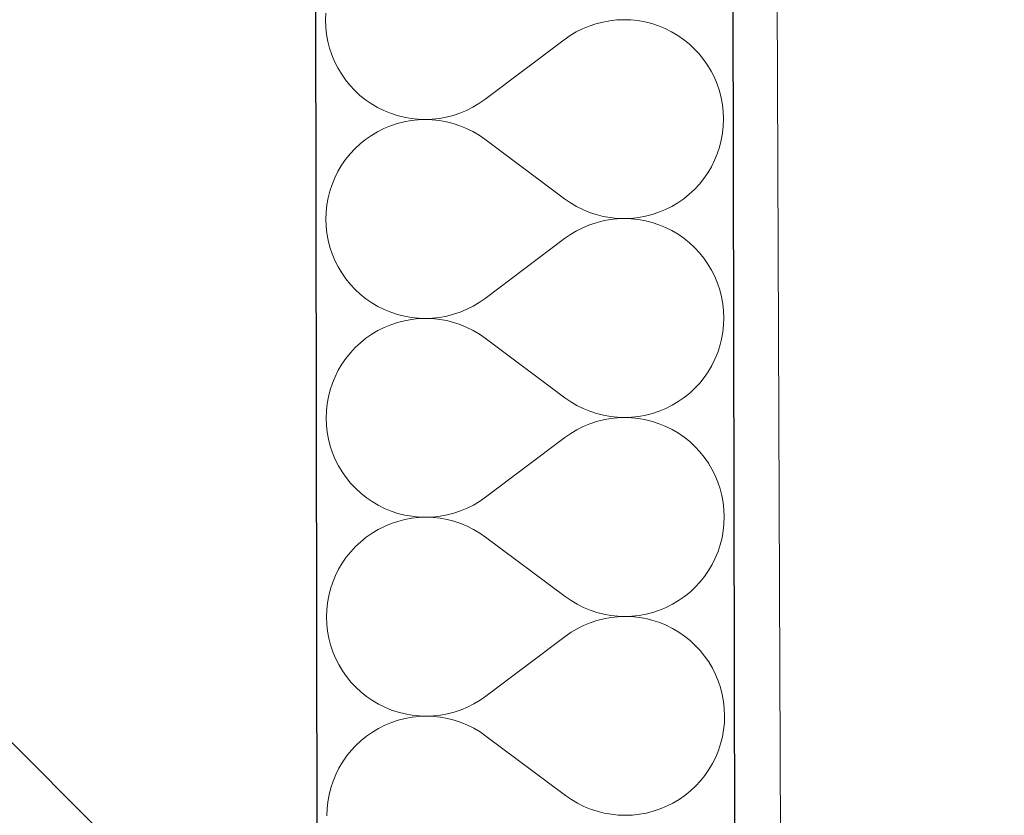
# Model space of a CAD drawing. Header units: millimetres. Extents: x -24674 to 2959, y -2716 to 20653.
# Tile 96 of 161: x -11249 to -10872, y 11638 to 11942. Entities that reach past the tile are written whole.
import ezdxf

# ---------------------------------------------------------------- set-up
doc = ezdxf.new("R2010")
doc.units = ezdxf.units.MM
doc.header["$MEASUREMENT"] = 0
doc.linetypes.add('Wipeout_Contour', pattern=[1000, 0, -1000])
for name, color, linetype in [('9._POHLED ZÁPADNÍ_1_Konstrukce - nosné', 7, 'Continuous'), ('9._POHLED ZÁPADNÍ_1_Nové_Konstrukce - nosné', 7, 'Continuous'), ('9._POHLED ZÁPADNÍ_1_Nové_Popis', 7, 'Continuous'), ('9._POHLED ZÁPADNÍ_1_Nové_Výplně - Povrchové', 7, 'Continuous'), ('9._POHLED ZÁPADNÍ_1_Nové_Výplně – Řezové', 7, 'Continuous'), ('9._POHLED ZÁPADNÍ_1_Výplně - Povrchové', 7, 'Continuous'), ('9._POHLED ZÁPADNÍ_1_VÝTAH VAR 1', 7, 'Continuous')]:
    doc.layers.add(name, color=color, linetype=linetype)

# ---------------------------------------------------------------- blocks, each defined once
blk = doc.blocks.new('*X21', base_point=(-27719.5, -6043.99))
at = {"layer": '9._POHLED ZÁPADNÍ_1_Nové_Výplně – Řezové', "color": 21, "linetype": 'Continuous', "lineweight": 20, "true_color": 0xffaaaa}
for p, q in [((-11131.99, 11944.91), (-11132.08, 11942.19)), ((-11132.08, 11942.19), (-11131.98, 11939.47)), ((-11131.98, 11939.47), (-11131.68, 11936.77)), ((-11031.13, 11939.96), (-11033.64, 11938.91)), ((-11028.55, 11940.82), (-11031.13, 11939.96)), ((-11025.92, 11941.5), (-11028.55, 11940.82)), ((-11023.24, 11941.99), (-11025.92, 11941.5)), ((-11020.54, 11942.29), (-11023.24, 11941.99)), ((-11017.82, 11942.39), (-11020.54, 11942.29)), ((-11015.1, 11942.3), (-11017.82, 11942.39)), ((-11012.4, 11942.02), (-11015.1, 11942.3)), ((-11009.72, 11941.54), (-11012.4, 11942.02)), ((-11007.08, 11940.87), (-11009.72, 11941.54)), ((-11004.5, 11940.02), (-11007.08, 11940.87)), ((-11001.98, 11938.98), (-11004.5, 11940.02)), ((-10999.54, 11937.77), (-11001.98, 11938.98)), ((-11131.68, 11936.77), (-11131.2, 11934.09)), ((-11038.41, 11936.29), (-11040.64, 11934.73)), ((-11036.07, 11937.68), (-11038.41, 11936.29)), ((-11033.64, 11938.91), (-11036.07, 11937.68)), ((-10997.2, 11936.39), (-10999.54, 11937.77)), ((-10994.96, 11934.84), (-10997.2, 11936.39)), ((-11131.2, 11934.09), (-11130.52, 11931.46)), ((-11130.52, 11931.46), (-11129.65, 11928.88)), ((-11040.64, 11934.73), (-11071.07, 11911.82)), ((-10992.84, 11933.14), (-10994.96, 11934.84)), ((-10990.85, 11931.29), (-10992.84, 11933.14)), ((-11129.65, 11928.88), (-11128.61, 11926.36)), ((-10988.99, 11929.3), (-10990.85, 11931.29)), ((-10987.28, 11927.19), (-10988.99, 11929.3)), ((-11128.61, 11926.36), (-11127.39, 11923.93)), ((-11127.39, 11923.93), (-11125.99, 11921.6)), ((-10985.72, 11924.96), (-10987.28, 11927.19)), ((-10984.33, 11922.62), (-10985.72, 11924.96)), ((-11125.99, 11921.6), (-11124.44, 11919.37)), ((-10983.11, 11920.19), (-10984.33, 11922.62)), ((-10982.06, 11917.68), (-10983.11, 11920.19)), ((-11124.44, 11919.37), (-11122.72, 11917.25)), ((-11122.72, 11917.25), (-11120.87, 11915.26)), ((-10981.2, 11915.1), (-10982.06, 11917.68)), ((-11120.87, 11915.26), (-11118.87, 11913.41)), ((-11118.87, 11913.41), (-11116.75, 11911.71)), ((-10980.52, 11912.46), (-10981.2, 11915.1)), ((-11116.75, 11911.71), (-11114.51, 11910.16)), ((-11114.51, 11910.16), (-11112.17, 11908.78)), ((-11078.07, 11907.65), (-11075.64, 11908.87)), ((-11075.64, 11908.87), (-11073.31, 11910.26)), ((-11073.31, 11910.26), (-11071.07, 11911.82)), ((-10980.03, 11909.79), (-10980.52, 11912.46)), ((-10979.73, 11907.08), (-10980.03, 11909.79)), ((-11112.17, 11908.78), (-11109.73, 11907.57)), ((-11109.73, 11907.57), (-11107.22, 11906.53)), ((-11107.22, 11906.53), (-11104.63, 11905.68)), ((-11104.63, 11905.68), (-11102, 11905.01)), ((-11088.47, 11904.56), (-11085.8, 11905.05)), ((-11085.8, 11905.05), (-11083.16, 11905.73)), ((-11083.16, 11905.73), (-11080.58, 11906.6)), ((-11080.58, 11906.6), (-11078.07, 11907.65)), ((-10979.63, 11904.36), (-10979.73, 11907.08)), ((-11107.21, 11901.74), (-11109.72, 11900.7)), ((-11104.63, 11902.61), (-11107.21, 11901.74)), ((-11101.99, 11903.28), (-11104.63, 11902.61)), ((-11102, 11905.01), (-11099.32, 11904.54)), ((-11099.32, 11903.77), (-11101.99, 11903.28)), ((-11099.32, 11904.54), (-11096.61, 11904.25)), ((-11096.61, 11904.06), (-11099.32, 11903.77)), ((-11096.61, 11904.25), (-11093.89, 11904.16)), ((-11093.89, 11904.16), (-11096.61, 11904.06)), ((-11093.89, 11904.16), (-11091.18, 11904.27)), ((-11091.18, 11904.07), (-11093.89, 11904.16)), ((-11091.18, 11904.27), (-11088.47, 11904.56)), ((-11088.47, 11903.78), (-11091.18, 11904.07)), ((-11085.79, 11903.3), (-11088.47, 11903.78)), ((-11083.16, 11902.63), (-11085.79, 11903.3)), ((-11080.57, 11901.77), (-11083.16, 11902.63)), ((-11078.06, 11900.73), (-11080.57, 11901.77)), ((-10980.01, 11898.94), (-10979.73, 11901.65)), ((-10979.73, 11901.65), (-10979.63, 11904.36)), ((-11114.49, 11898.09), (-11116.72, 11896.53)), ((-11112.15, 11899.48), (-11114.49, 11898.09)), ((-11109.72, 11900.7), (-11112.15, 11899.48)), ((-11075.62, 11899.52), (-11078.06, 11900.73)), ((-11073.28, 11898.13), (-11075.62, 11899.52)), ((-11071.05, 11896.58), (-11073.28, 11898.13)), ((-10980.49, 11896.26), (-10980.01, 11898.94)), ((-11118.84, 11894.82), (-11120.83, 11892.96)), ((-11116.72, 11896.53), (-11118.84, 11894.82)), ((-11040.53, 11873.78), (-11071.05, 11896.58)), ((-10981.16, 11893.62), (-10980.49, 11896.26)), ((-11122.68, 11890.97), (-11124.38, 11888.85)), ((-11120.83, 11892.96), (-11122.68, 11890.97)), ((-10983.05, 11888.53), (-10982.01, 11891.04)), ((-10982.01, 11891.04), (-10981.16, 11893.62)), ((-11125.93, 11886.61), (-11127.31, 11884.27)), ((-11124.38, 11888.85), (-11125.93, 11886.61)), ((-10984.26, 11886.09), (-10983.05, 11888.53)), ((-11127.31, 11884.27), (-11128.53, 11881.84)), ((-10987.2, 11881.51), (-10985.65, 11883.75)), ((-10985.65, 11883.75), (-10984.26, 11886.09)), ((-11129.57, 11879.32), (-11130.42, 11876.74)), ((-11128.53, 11881.84), (-11129.57, 11879.32)), ((-10990.75, 11877.4), (-10988.9, 11879.39)), ((-10988.9, 11879.39), (-10987.2, 11881.51)), ((-11130.42, 11876.74), (-11131.09, 11874.1)), ((-10994.86, 11873.83), (-10992.74, 11875.54)), ((-10992.74, 11875.54), (-10990.75, 11877.4)), ((-11131.57, 11871.42), (-11131.85, 11868.72)), ((-11131.09, 11874.1), (-11131.57, 11871.42)), ((-11040.53, 11873.78), (-11038.3, 11872.23)), ((-11038.3, 11872.23), (-11035.95, 11870.84)), ((-10999.43, 11870.89), (-10997.09, 11872.28)), ((-10997.09, 11872.28), (-10994.86, 11873.83)), ((-11131.85, 11868.72), (-11131.95, 11866)), ((-11035.95, 11870.84), (-11033.52, 11869.63)), ((-11033.52, 11869.63), (-11031.01, 11868.59)), ((-11031.01, 11868.59), (-11028.42, 11867.73)), ((-11028.42, 11867.73), (-11025.79, 11867.06)), ((-11009.58, 11867.08), (-11006.95, 11867.76)), ((-11006.95, 11867.76), (-11004.37, 11868.62)), ((-11004.37, 11868.62), (-11001.86, 11869.66)), ((-11001.86, 11869.66), (-10999.43, 11870.89)), ((-11131.95, 11866), (-11131.84, 11863.28)), ((-11031, 11863.77), (-11033.51, 11862.72)), ((-11028.42, 11864.63), (-11031, 11863.77)), ((-11025.78, 11865.31), (-11028.42, 11864.63)), ((-11025.79, 11867.06), (-11023.11, 11866.58)), ((-11023.11, 11865.8), (-11025.78, 11865.31)), ((-11023.11, 11866.58), (-11020.4, 11866.3)), ((-11020.4, 11866.1), (-11023.11, 11865.8)), ((-11020.4, 11866.3), (-11017.68, 11866.2)), ((-11017.68, 11866.2), (-11020.4, 11866.1)), ((-11017.68, 11866.2), (-11014.97, 11866.3)), ((-11014.97, 11866.11), (-11017.68, 11866.2)), ((-11014.97, 11866.3), (-11012.26, 11866.6)), ((-11012.26, 11865.83), (-11014.97, 11866.11)), ((-11012.26, 11866.6), (-11009.58, 11867.08)), ((-11009.58, 11865.35), (-11012.26, 11865.83)), ((-11006.94, 11864.68), (-11009.58, 11865.35)), ((-11004.36, 11863.83), (-11006.94, 11864.68)), ((-11001.85, 11862.79), (-11004.36, 11863.83)), ((-11131.84, 11863.28), (-11131.55, 11860.58)), ((-11131.55, 11860.58), (-11131.06, 11857.9)), ((-11038.27, 11860.1), (-11040.5, 11858.54)), ((-11035.94, 11861.49), (-11038.27, 11860.1)), ((-11033.51, 11862.72), (-11035.94, 11861.49)), ((-10999.41, 11861.58), (-11001.85, 11862.79)), ((-10997.07, 11860.2), (-10999.41, 11861.58)), ((-10994.83, 11858.65), (-10997.07, 11860.2)), ((-11131.06, 11857.9), (-11130.38, 11855.26)), ((-11040.5, 11858.54), (-11070.94, 11835.63)), ((-10992.71, 11856.95), (-10994.83, 11858.65)), ((-10990.71, 11855.1), (-10992.71, 11856.95)), ((-11130.38, 11855.26), (-11129.52, 11852.69)), ((-11129.52, 11852.69), (-11128.47, 11850.17)), ((-10988.85, 11853.11), (-10990.71, 11855.1)), ((-10987.14, 11851), (-10988.85, 11853.11)), ((-11128.47, 11850.17), (-11127.25, 11847.74)), ((-10985.59, 11848.77), (-10987.14, 11851)), ((-10984.19, 11846.43), (-10985.59, 11848.77)), ((-11127.25, 11847.74), (-11125.86, 11845.41)), ((-11125.86, 11845.41), (-11124.3, 11843.17)), ((-10982.97, 11844), (-10984.19, 11846.43)), ((-11124.3, 11843.17), (-11122.59, 11841.06)), ((-11122.59, 11841.06), (-11120.73, 11839.07)), ((-10981.93, 11841.49), (-10982.97, 11844)), ((-10981.06, 11838.91), (-10981.93, 11841.49)), ((-11120.73, 11839.07), (-11118.74, 11837.22)), ((-11118.74, 11837.22), (-11116.61, 11835.52)), ((-10980.38, 11836.27), (-10981.06, 11838.91)), ((-11116.61, 11835.52), (-11114.38, 11833.97)), ((-11114.38, 11833.97), (-11112.03, 11832.59)), ((-11075.51, 11832.68), (-11073.17, 11834.07)), ((-11073.17, 11834.07), (-11070.94, 11835.63)), ((-10979.9, 11833.6), (-10980.38, 11836.27)), ((-10979.6, 11830.89), (-10979.9, 11833.6)), ((-11112.03, 11832.59), (-11109.6, 11831.38)), ((-11109.6, 11831.38), (-11107.08, 11830.34)), ((-11107.08, 11830.34), (-11104.5, 11829.49)), ((-11083.03, 11829.54), (-11080.45, 11830.41)), ((-11080.45, 11830.41), (-11077.94, 11831.45)), ((-11077.94, 11831.45), (-11075.51, 11832.68)), ((-10979.5, 11828.17), (-10979.6, 11830.89)), ((-11104.49, 11826.41), (-11107.07, 11825.55)), ((-11104.5, 11829.49), (-11101.86, 11828.82)), ((-11101.86, 11827.09), (-11104.49, 11826.41)), ((-11101.86, 11828.82), (-11099.18, 11828.35)), ((-11099.18, 11827.58), (-11101.86, 11827.09)), ((-11099.18, 11828.35), (-11096.48, 11828.06)), ((-11096.48, 11827.87), (-11099.18, 11827.58)), ((-11096.48, 11828.06), (-11093.76, 11827.97)), ((-11093.76, 11827.97), (-11096.48, 11827.87)), ((-11093.76, 11827.97), (-11091.04, 11828.07)), ((-11091.04, 11827.88), (-11093.76, 11827.97)), ((-11091.04, 11828.07), (-11088.34, 11828.37)), ((-11088.33, 11827.59), (-11091.04, 11827.88)), ((-11088.34, 11828.37), (-11085.66, 11828.86)), ((-11085.66, 11827.11), (-11088.33, 11827.59)), ((-11085.66, 11828.86), (-11083.03, 11829.54)), ((-11083.02, 11826.44), (-11085.66, 11827.11)), ((-11080.44, 11825.58), (-11083.02, 11826.44)), ((-10979.59, 11825.45), (-10979.5, 11828.17)), ((-11112.02, 11823.29), (-11114.36, 11821.9)), ((-11109.59, 11824.51), (-11112.02, 11823.29)), ((-11107.07, 11825.55), (-11109.59, 11824.51)), ((-11077.92, 11824.54), (-11080.44, 11825.58)), ((-11075.49, 11823.33), (-11077.92, 11824.54)), ((-11073.15, 11821.94), (-11075.49, 11823.33)), ((-10980.35, 11820.07), (-10979.88, 11822.75)), ((-10979.88, 11822.75), (-10979.59, 11825.45)), ((-11118.7, 11818.63), (-11120.69, 11816.77)), ((-11116.59, 11820.34), (-11118.7, 11818.63)), ((-11114.36, 11821.9), (-11116.59, 11820.34)), ((-11070.91, 11820.39), (-11073.15, 11821.94)), ((-11040.4, 11797.59), (-11070.91, 11820.39)), ((-10981.02, 11817.43), (-10980.35, 11820.07)), ((-11122.54, 11814.78), (-11124.25, 11812.66)), ((-11120.69, 11816.77), (-11122.54, 11814.78)), ((-10982.92, 11812.34), (-10981.88, 11814.85)), ((-10981.88, 11814.85), (-10981.02, 11817.43)), ((-11124.25, 11812.66), (-11125.8, 11810.42)), ((-10984.13, 11809.9), (-10982.92, 11812.34)), ((-11127.18, 11808.08), (-11128.39, 11805.65)), ((-11125.8, 11810.42), (-11127.18, 11808.08)), ((-10987.06, 11805.32), (-10985.51, 11807.56)), ((-10985.51, 11807.56), (-10984.13, 11809.9)), ((-11128.39, 11805.65), (-11129.43, 11803.13)), ((-10988.77, 11803.2), (-10987.06, 11805.32)), ((-11130.29, 11800.55), (-11130.95, 11797.91)), ((-11129.43, 11803.13), (-11130.29, 11800.55)), ((-10992.6, 11799.35), (-10990.62, 11801.21)), ((-10990.62, 11801.21), (-10988.77, 11803.2)), ((-11130.95, 11797.91), (-11131.43, 11795.23)), ((-11040.4, 11797.59), (-11038.16, 11796.04)), ((-11038.16, 11796.04), (-11035.82, 11794.65)), ((-10999.29, 11794.7), (-10996.95, 11796.09)), ((-10996.95, 11796.09), (-10994.72, 11797.64)), ((-10994.72, 11797.64), (-10992.6, 11799.35)), ((-11131.72, 11792.53), (-11131.81, 11789.81)), ((-11131.43, 11795.23), (-11131.72, 11792.53)), ((-11035.82, 11794.65), (-11033.39, 11793.44)), ((-11033.39, 11793.44), (-11030.87, 11792.4)), ((-11030.87, 11792.4), (-11028.29, 11791.54)), ((-11006.81, 11791.57), (-11004.23, 11792.43)), ((-11004.23, 11792.43), (-11001.72, 11793.47)), ((-11001.72, 11793.47), (-10999.29, 11794.7)), ((-11131.81, 11789.81), (-11131.71, 11787.09)), ((-11028.28, 11788.44), (-11030.86, 11787.58)), ((-11028.29, 11791.54), (-11025.65, 11790.87)), ((-11025.65, 11789.12), (-11028.28, 11788.44)), ((-11025.65, 11790.87), (-11022.97, 11790.39)), ((-11022.97, 11789.61), (-11025.65, 11789.12)), ((-11022.97, 11790.39), (-11020.27, 11790.11)), ((-11020.27, 11789.91), (-11022.97, 11789.61)), ((-11020.27, 11790.11), (-11017.55, 11790.01)), ((-11017.55, 11790.01), (-11020.27, 11789.91)), ((-11017.55, 11790.01), (-11014.83, 11790.11)), ((-11014.83, 11789.92), (-11017.55, 11790.01)), ((-11014.83, 11790.11), (-11012.13, 11790.41)), ((-11012.13, 11789.64), (-11014.83, 11789.92)), ((-11012.13, 11790.41), (-11009.45, 11790.89)), ((-11009.45, 11789.16), (-11012.13, 11789.64)), ((-11009.45, 11790.89), (-11006.81, 11791.57)), ((-11006.81, 11788.49), (-11009.45, 11789.16)), ((-11004.23, 11787.64), (-11006.81, 11788.49)), ((-11131.71, 11787.09), (-11131.41, 11784.39)), ((-11131.41, 11784.39), (-11130.93, 11781.71)), ((-11035.8, 11785.3), (-11038.14, 11783.91)), ((-11033.37, 11786.53), (-11035.8, 11785.3)), ((-11030.86, 11787.58), (-11033.37, 11786.53)), ((-11001.71, 11786.6), (-11004.23, 11787.64)), ((-10999.27, 11785.39), (-11001.71, 11786.6)), ((-10996.93, 11784.01), (-10999.27, 11785.39)), ((-11130.93, 11781.71), (-11130.25, 11779.07)), ((-11040.37, 11782.35), (-11070.8, 11759.44)), ((-11038.14, 11783.91), (-11040.37, 11782.35)), ((-10994.69, 11782.46), (-10996.93, 11784.01)), ((-10992.57, 11780.76), (-10994.69, 11782.46)), ((-10990.58, 11778.91), (-10992.57, 11780.76)), ((-11130.25, 11779.07), (-11129.38, 11776.49)), ((-10988.72, 11776.92), (-10990.58, 11778.91)), ((-10987.01, 11774.81), (-10988.72, 11776.92)), ((-11129.38, 11776.49), (-11128.34, 11773.98)), ((-11128.34, 11773.98), (-11127.12, 11771.55)), ((-10985.45, 11772.58), (-10987.01, 11774.81)), ((-11127.12, 11771.55), (-11125.72, 11769.22)), ((-10984.06, 11770.24), (-10985.45, 11772.58)), ((-10982.84, 11767.81), (-10984.06, 11770.24)), ((-11125.72, 11769.22), (-11124.17, 11766.98)), ((-11124.17, 11766.98), (-11122.45, 11764.87)), ((-10981.79, 11765.3), (-10982.84, 11767.81)), ((-11122.45, 11764.87), (-11120.6, 11762.88)), ((-11120.6, 11762.88), (-11118.6, 11761.03)), ((-10980.93, 11762.72), (-10981.79, 11765.3)), ((-10980.25, 11760.08), (-10980.93, 11762.72)), ((-11118.6, 11761.03), (-11116.48, 11759.33)), ((-11116.48, 11759.33), (-11114.24, 11757.78)), ((-11073.04, 11757.88), (-11070.8, 11759.44)), ((-10979.76, 11757.41), (-10980.25, 11760.08)), ((-11114.24, 11757.78), (-11111.9, 11756.4)), ((-11111.9, 11756.4), (-11109.46, 11755.19)), ((-11109.46, 11755.19), (-11106.95, 11754.15)), ((-11082.89, 11753.35), (-11080.31, 11754.22)), ((-11080.31, 11754.22), (-11077.8, 11755.26)), ((-11077.8, 11755.26), (-11075.37, 11756.49)), ((-11075.37, 11756.49), (-11073.04, 11757.88)), ((-10979.46, 11754.7), (-10979.76, 11757.41)), ((-10979.36, 11751.98), (-10979.46, 11754.7)), ((-11106.95, 11754.15), (-11104.36, 11753.3)), ((-11104.36, 11753.3), (-11101.73, 11752.63)), ((-11101.72, 11750.9), (-11104.36, 11750.22)), ((-11101.73, 11752.63), (-11099.05, 11752.16)), ((-11099.05, 11751.39), (-11101.72, 11750.9)), ((-11099.05, 11752.16), (-11096.34, 11751.87)), ((-11096.34, 11751.68), (-11099.05, 11751.39)), ((-11096.34, 11751.87), (-11093.62, 11751.78)), ((-11093.62, 11751.78), (-11096.34, 11751.68)), ((-11093.62, 11751.78), (-11090.91, 11751.88)), ((-11090.9, 11751.69), (-11093.62, 11751.78)), ((-11090.91, 11751.88), (-11088.2, 11752.18)), ((-11088.2, 11751.4), (-11090.9, 11751.69)), ((-11088.2, 11752.18), (-11085.53, 11752.67)), ((-11085.52, 11750.92), (-11088.2, 11751.4)), ((-11085.53, 11752.67), (-11082.89, 11753.35)), ((-11082.89, 11750.25), (-11085.52, 11750.92)), ((-10979.46, 11749.26), (-10979.36, 11751.98)), ((-11111.88, 11747.1), (-11114.22, 11745.71)), ((-11109.45, 11748.32), (-11111.88, 11747.1)), ((-11106.94, 11749.36), (-11109.45, 11748.32)), ((-11104.36, 11750.22), (-11106.94, 11749.36)), ((-11080.3, 11749.39), (-11082.89, 11750.25)), ((-11077.79, 11748.35), (-11080.3, 11749.39)), ((-11075.35, 11747.14), (-11077.79, 11748.35)), ((-11073.01, 11745.75), (-11075.35, 11747.14)), ((-10979.74, 11746.56), (-10979.46, 11749.26)), ((-11116.45, 11744.15), (-11118.57, 11742.44)), ((-11114.22, 11745.71), (-11116.45, 11744.15)), ((-11070.78, 11744.2), (-11073.01, 11745.75)), ((-11040.26, 11721.4), (-11070.78, 11744.2)), ((-10980.89, 11741.24), (-10980.22, 11743.88)), ((-10980.22, 11743.88), (-10979.74, 11746.56)), ((-11120.56, 11740.58), (-11122.41, 11738.59)), ((-11118.57, 11742.44), (-11120.56, 11740.58)), ((-10981.74, 11738.66), (-10980.89, 11741.24)), ((-11124.11, 11736.47), (-11125.66, 11734.23)), ((-11122.41, 11738.59), (-11124.11, 11736.47)), ((-10983.99, 11733.71), (-10982.78, 11736.15)), ((-10982.78, 11736.15), (-10981.74, 11738.66)), ((-11127.04, 11731.89), (-11128.26, 11729.46)), ((-11125.66, 11734.23), (-11127.04, 11731.89)), ((-10985.38, 11731.37), (-10983.99, 11733.71)), ((-11128.26, 11729.46), (-11129.3, 11726.94)), ((-10988.63, 11727.01), (-10986.93, 11729.13)), ((-10986.93, 11729.13), (-10985.38, 11731.37)), ((-11130.15, 11724.36), (-11130.82, 11721.72)), ((-11129.3, 11726.94), (-11130.15, 11724.36)), ((-10992.47, 11723.16), (-10990.48, 11725.02)), ((-10990.48, 11725.02), (-10988.63, 11727.01)), ((-11130.82, 11721.72), (-11131.3, 11719.04)), ((-11040.26, 11721.4), (-11038.02, 11719.85)), ((-10996.82, 11719.9), (-10994.59, 11721.45)), ((-10994.59, 11721.45), (-10992.47, 11723.16)), ((-11131.3, 11719.04), (-11131.58, 11716.34)), ((-11038.02, 11719.85), (-11035.68, 11718.46)), ((-11035.68, 11718.46), (-11033.25, 11717.25)), ((-11033.25, 11717.25), (-11030.74, 11716.21)), ((-11004.1, 11716.24), (-11001.59, 11717.28)), ((-11001.59, 11717.28), (-10999.16, 11718.5)), ((-10999.16, 11718.5), (-10996.82, 11719.9)), ((-11131.58, 11716.34), (-11131.68, 11713.62)), ((-11131.68, 11713.62), (-11131.57, 11710.9)), ((-11030.74, 11716.21), (-11028.15, 11715.35)), ((-11028.15, 11715.35), (-11025.52, 11714.68)), ((-11025.51, 11712.93), (-11028.15, 11712.25)), ((-11025.52, 11714.68), (-11022.84, 11714.2)), ((-11022.84, 11713.42), (-11025.51, 11712.93)), ((-11022.84, 11714.2), (-11020.13, 11713.91)), ((-11020.13, 11713.72), (-11022.84, 11713.42)), ((-11020.13, 11713.91), (-11017.41, 11713.82)), ((-11017.41, 11713.82), (-11020.13, 11713.72)), ((-11017.41, 11713.82), (-11014.7, 11713.92)), ((-11014.7, 11713.73), (-11017.41, 11713.82)), ((-11014.7, 11713.92), (-11011.99, 11714.21)), ((-11011.99, 11713.45), (-11014.7, 11713.73)), ((-11011.99, 11714.21), (-11009.31, 11714.7)), ((-11009.31, 11712.97), (-11011.99, 11713.45)), ((-11009.31, 11714.7), (-11006.68, 11715.38)), ((-11006.67, 11712.3), (-11009.31, 11712.97)), ((-11006.68, 11715.38), (-11004.1, 11716.24)), ((-11131.57, 11710.9), (-11131.28, 11708.2)), ((-11035.67, 11709.11), (-11038, 11707.72)), ((-11033.24, 11710.34), (-11035.67, 11709.11)), ((-11030.73, 11711.38), (-11033.24, 11710.34)), ((-11028.15, 11712.25), (-11030.73, 11711.38)), ((-11004.09, 11711.45), (-11006.67, 11712.3)), ((-11001.58, 11710.41), (-11004.09, 11711.45)), ((-10999.14, 11709.2), (-11001.58, 11710.41)), ((-10996.8, 11707.82), (-10999.14, 11709.2)), ((-11131.28, 11708.2), (-11130.79, 11705.52)), ((-11130.79, 11705.52), (-11130.11, 11702.88)), ((-11040.23, 11706.16), (-11070.67, 11683.25)), ((-11038, 11707.72), (-11040.23, 11706.16)), ((-10994.56, 11706.27), (-10996.8, 11707.82)), ((-10992.44, 11704.57), (-10994.56, 11706.27)), ((-11130.11, 11702.88), (-11129.25, 11700.3)), ((-10990.44, 11702.72), (-10992.44, 11704.57)), ((-10988.58, 11700.73), (-10990.44, 11702.72)), ((-11129.25, 11700.3), (-11128.2, 11697.79)), ((-11128.2, 11697.79), (-11126.98, 11695.36)), ((-10986.87, 11698.62), (-10988.58, 11700.73)), ((-10985.32, 11696.39), (-10986.87, 11698.62)), ((-11126.98, 11695.36), (-11125.59, 11693.03)), ((-10983.92, 11694.05), (-10985.32, 11696.39)), ((-10982.7, 11691.62), (-10983.92, 11694.05)), ((-11125.59, 11693.03), (-11124.03, 11690.79)), ((-11124.03, 11690.79), (-11122.32, 11688.68)), ((-10981.66, 11689.11), (-10982.7, 11691.62)), ((-11122.32, 11688.68), (-11120.46, 11686.69)), ((-11120.46, 11686.69), (-11118.47, 11684.84)), ((-10980.79, 11686.53), (-10981.66, 11689.11)), ((-10980.11, 11683.89), (-10980.79, 11686.53)), ((-11118.47, 11684.84), (-11116.34, 11683.14)), ((-11116.34, 11683.14), (-11114.11, 11681.59)), ((-11072.9, 11681.69), (-11070.67, 11683.25)), ((-10979.63, 11681.22), (-10980.11, 11683.89)), ((-11114.11, 11681.59), (-11111.76, 11680.21)), ((-11111.76, 11680.21), (-11109.33, 11679)), ((-11109.33, 11679), (-11106.81, 11677.96)), ((-11080.18, 11678.03), (-11077.67, 11679.07)), ((-11077.67, 11679.07), (-11075.24, 11680.3)), ((-11075.24, 11680.3), (-11072.9, 11681.69)), ((-10979.33, 11678.51), (-10979.63, 11681.22)), ((-11106.81, 11677.96), (-11104.23, 11677.11)), ((-11104.23, 11677.11), (-11101.59, 11676.44)), ((-11101.59, 11676.44), (-11098.91, 11675.97)), ((-11098.91, 11675.2), (-11101.59, 11674.71)), ((-11098.91, 11675.97), (-11096.21, 11675.68)), ((-11096.21, 11675.49), (-11098.91, 11675.2)), ((-11096.21, 11675.68), (-11093.49, 11675.59)), ((-11093.49, 11675.59), (-11096.21, 11675.49)), ((-11093.49, 11675.59), (-11090.77, 11675.69)), ((-11090.77, 11675.5), (-11093.49, 11675.59)), ((-11090.77, 11675.69), (-11088.07, 11675.99)), ((-11088.06, 11675.21), (-11090.77, 11675.5)), ((-11088.07, 11675.99), (-11085.39, 11676.48)), ((-11085.39, 11674.73), (-11088.06, 11675.21)), ((-11085.39, 11676.48), (-11082.76, 11677.16)), ((-11082.76, 11677.16), (-11080.18, 11678.03)), ((-10979.23, 11675.79), (-10979.33, 11678.51)), ((-10979.32, 11673.07), (-10979.23, 11675.79)), ((-11109.32, 11672.13), (-11111.75, 11670.91)), ((-11106.8, 11673.17), (-11109.32, 11672.13)), ((-11104.22, 11674.03), (-11106.8, 11673.17)), ((-11101.59, 11674.71), (-11104.22, 11674.03)), ((-11082.75, 11674.06), (-11085.39, 11674.73)), ((-11080.17, 11673.2), (-11082.75, 11674.06)), ((-11077.65, 11672.16), (-11080.17, 11673.2)), ((-11075.22, 11670.95), (-11077.65, 11672.16)), ((-10979.61, 11670.37), (-10979.32, 11673.07)), ((-11116.32, 11667.96), (-11118.43, 11666.25)), ((-11114.09, 11669.51), (-11116.32, 11667.96)), ((-11111.75, 11670.91), (-11114.09, 11669.51)), ((-11072.88, 11669.56), (-11075.22, 11670.95)), ((-11070.64, 11668.01), (-11072.88, 11669.56)), ((-11040.13, 11645.21), (-11070.64, 11668.01)), ((-10980.75, 11665.05), (-10980.08, 11667.69)), ((-10980.08, 11667.69), (-10979.61, 11670.37)), ((-11120.42, 11664.39), (-11122.27, 11662.4)), ((-11118.43, 11666.25), (-11120.42, 11664.39)), ((-10981.61, 11662.47), (-10980.75, 11665.05)), ((-11123.98, 11660.28), (-11125.53, 11658.04)), ((-11122.27, 11662.4), (-11123.98, 11660.28)), ((-10983.86, 11657.52), (-10982.64, 11659.96)), ((-10982.64, 11659.96), (-10981.61, 11662.47)), ((-11125.53, 11658.04), (-11126.91, 11655.7)), ((-10985.24, 11655.18), (-10983.86, 11657.52)), ((-11128.12, 11653.27), (-11129.16, 11650.75)), ((-11126.91, 11655.7), (-11128.12, 11653.27)), ((-10988.5, 11650.82), (-10986.79, 11652.94)), ((-10986.79, 11652.94), (-10985.24, 11655.18)), ((-11129.16, 11650.75), (-11130.02, 11648.17)), ((-10992.33, 11646.97), (-10990.35, 11648.83)), ((-10990.35, 11648.83), (-10988.5, 11650.82)), ((-11130.68, 11645.53), (-11131.16, 11642.85)), ((-11130.02, 11648.17), (-11130.68, 11645.53)), ((-11040.13, 11645.21), (-11037.89, 11643.66)), ((-10996.68, 11643.71), (-10994.45, 11645.26)), ((-10994.45, 11645.26), (-10992.33, 11646.97)), ((-11131.16, 11642.85), (-11131.45, 11640.15)), ((-11037.89, 11643.66), (-11035.55, 11642.27)), ((-11035.55, 11642.27), (-11033.12, 11641.06)), ((-11003.96, 11640.05), (-11001.45, 11641.09)), ((-11001.45, 11641.09), (-10999.02, 11642.31)), ((-10999.02, 11642.31), (-10996.68, 11643.71)), ((-11131.45, 11640.15), (-11131.54, 11637.43)), ((-11033.12, 11641.06), (-11030.6, 11640.02)), ((-11030.6, 11640.02), (-11028.02, 11639.16)), ((-11028.02, 11639.16), (-11025.38, 11638.49)), ((-11025.38, 11638.49), (-11022.7, 11638.01)), ((-11022.7, 11638.01), (-11020, 11637.72)), ((-11020, 11637.72), (-11017.28, 11637.63)), ((-11017.28, 11637.63), (-11014.56, 11637.73)), ((-11014.56, 11637.73), (-11011.86, 11638.02)), ((-11011.86, 11638.02), (-11009.18, 11638.51)), ((-11009.18, 11638.51), (-11006.54, 11639.19)), ((-11006.54, 11639.19), (-11003.96, 11640.05))]:
    blk.add_line(p, q, dxfattribs=at)

msp = doc.modelspace()

# ---------------------------------------------------------------- wipeouts: each hides what was drawn before it
at = {"color": 254, "linetype": 'Wipeout_Contour', "lineweight": 0, "ltscale": 72283.801497}
msp.add_wipeout([(-11148.1, 18830.25), (-11130.82, 9083.32), (-10970.82, 9083.6), (-10988.08, 18817.53)], dxfattribs=at).dxf.layer = '9._POHLED ZÁPADNÍ_1_Nové_Výplně - Povrchové'

# ---------------------------------------------------------------- next in the draw order: linework, layer by layer
at = {"layer": '9._POHLED ZÁPADNÍ_1_Nové_Konstrukce - nosné', "color": 1, "linetype": 'Continuous', "lineweight": 25, "flags": 128}
for points in [[(-11148.1, 18830.25), (-11130.82, 9083.32)], [(-10970.82, 9083.6), (-10988.08, 18817.53)]]:
    msp.add_lwpolyline(points, dxfattribs=at)

# ---------------------------------------------------------------- next in the draw order: wipeouts: each hides what was drawn before it
at = {"color": 254, "linetype": 'Wipeout_Contour', "lineweight": 0, "ltscale": 70593.958106}
msp.add_wipeout([(-10986.72, 18366), (-10946.64, 9038.96), (-10496.64, 9040.89), (-10536.56, 18330.21)], dxfattribs=at).dxf.layer = '9._POHLED ZÁPADNÍ_1_Výplně - Povrchové'

# ---------------------------------------------------------------- next in the draw order: linework, layer by layer
at = {"layer": '9._POHLED ZÁPADNÍ_1_Konstrukce - nosné', "color": 251, "linetype": 'Continuous', "lineweight": 20, "true_color": 0x6a6a6a, "flags": 128}
msp.add_lwpolyline([(-10988.66, 18817.58), (-10946.75, 9064.83)], dxfattribs=at)

# ---------------------------------------------------------------- next in the draw order: wipeouts: each hides what was drawn before it
at = {"color": 254, "linetype": 'Wipeout_Contour', "lineweight": 0, "ltscale": 72283.801497}
msp.add_wipeout([(-11148.1, 18830.25), (-11130.82, 9083.32), (-10970.82, 9083.6), (-10988.08, 18817.53)], dxfattribs=at).dxf.layer = '9._POHLED ZÁPADNÍ_1_Nové_Výplně – Řezové'

# ---------------------------------------------------------------- next in the draw order: linework, layer by layer
at = {"layer": '9._POHLED ZÁPADNÍ_1_Nové_Konstrukce - nosné', "color": 1, "linetype": 'Continuous', "lineweight": 25, "flags": 128}
for points in [[(-11148.1, 18830.25), (-11130.82, 9083.32)], [(-10970.82, 9083.6), (-10988.08, 18817.53)]]:
    msp.add_lwpolyline(points, dxfattribs=at)
at = {"layer": '9._POHLED ZÁPADNÍ_1_Nové_Popis', "color": 1, "linetype": 'Continuous', "lineweight": 25}
msp.add_line((-11333.03, 11746.29), (-11131.41, 11544.66), dxfattribs=at)

# ---------------------------------------------------------------- next in the draw order: block references
at = {"layer": '9._POHLED ZÁPADNÍ_1_VÝTAH VAR 1', "color": 9, "linetype": 'Continuous', "lineweight": 13}
msp.add_blockref('*X21', (-27719.5, -6043.99), dxfattribs=at)

doc.saveas('drawing.dxf')
